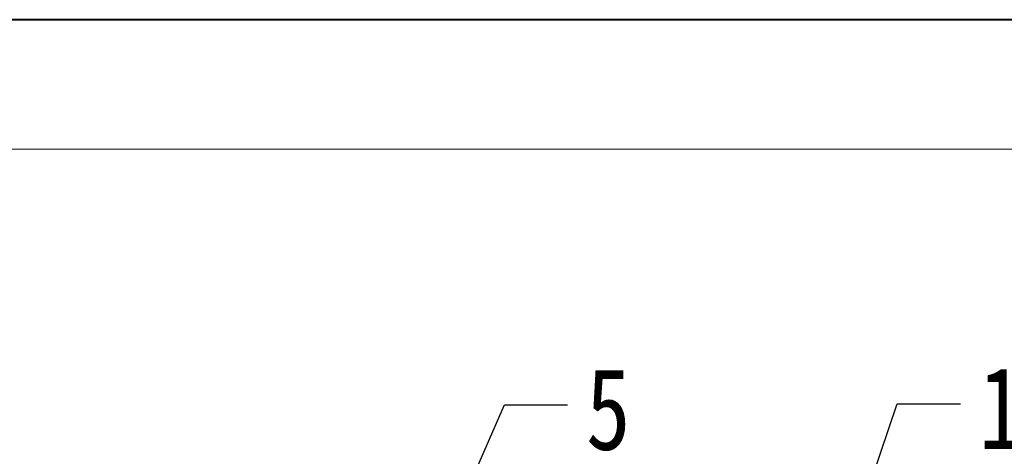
# Model space of a CAD drawing. Header units: millimetres. Extents: x 3698 to 5159, y 261 to 1294.
# Tile 40 of 46: x 4650 to 4783, y 1235 to 1294. Entities that reach past the tile are written whole.
import ezdxf

# ---------------------------------------------------------------- set-up
doc = ezdxf.new("R2010")
doc.units = ezdxf.units.MM
doc.styles.get("Standard").update_dxf_attribs({"font": '仿宋_GB2312.ttf', "width": 0.8})
doc.dimstyles.new('ISO-25.1', dxfattribs={"dimtxt": 6, "dimasz": 5, "dimexe": 3.5, "dimexo": 0.625, "dimgap": 1.5, "dimtad": 1, "dimtoh": 1, "dimtxsty": 'Standard', "dimcen": 2.5, "dimadec": 0, "dimazin": 0, "dimtfac": 1, "dimtmove": 0, "dimatfit": 3, "dimfxl": 0, "dimarcsym": 0})

msp = doc.modelspace()

# ---------------------------------------------------------------- linework, layer by layer
at = {"color": 7, "lineweight": 40}
msp.add_line((5158.573, 1293.742), (3697.745, 1293.742), dxfattribs=at)
at = {"color": 7, "lineweight": 13}
msp.add_line((5141.182, 1276.351), (3784.699, 1276.351), dxfattribs=at)

# ---------------------------------------------------------------- texts
at = {"color": 5, "lineweight": 9, "char_height": 11, "width": 1.65, "attachment_point": 1}
for s, insert in [('1', (4779.184, 1247.08)), ('5', (4726.459, 1246.975))]:
    msp.add_mtext(s, dxfattribs=dict(at, insert=insert))

# ---------------------------------------------------------------- leaders
at = {"color": 5, "lineweight": 9}
for points in [[(4702.866, 1212.985), (4715.507, 1242.025), (4723.984, 1242.025)], [(4756.985, 1209.042), (4768.231, 1242.13), (4776.709, 1242.13)]]:
    msp.add_leader(points, dimstyle='ISO-25.1', override={"dimgap": 1.5, "dimtad": 0, "dimldrblk": 'Dot'}, dxfattribs=at)

doc.saveas('drawing.dxf')
